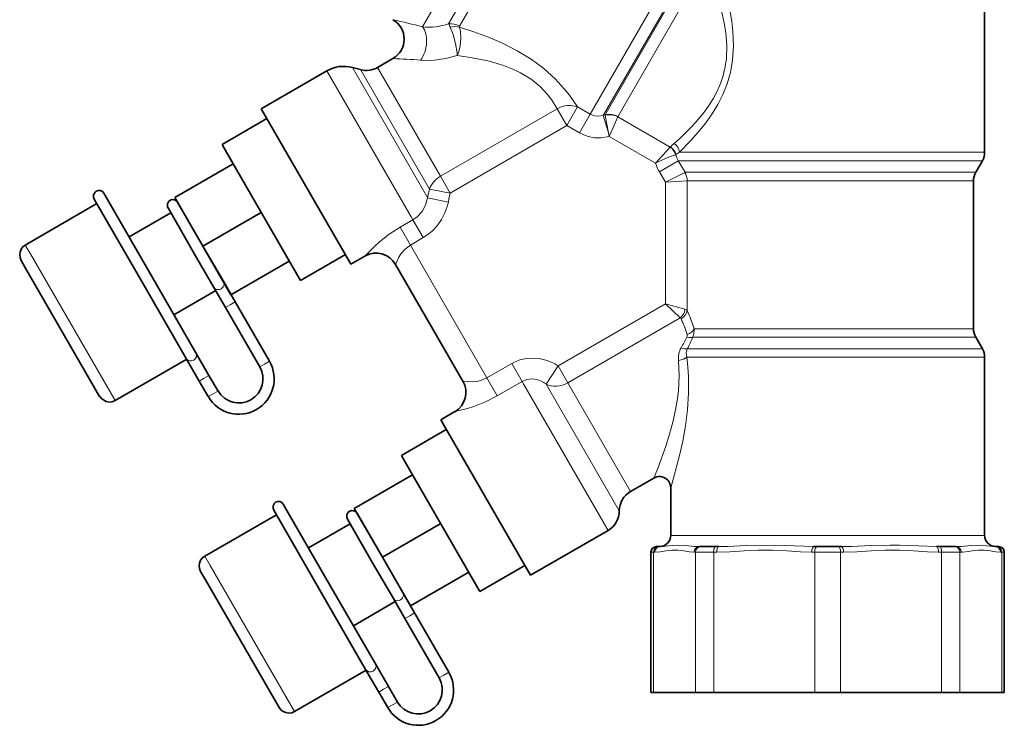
# Model space of a CAD drawing. Extents: x 1412 to 2174, y 162 to 935.
# Tile 2 of 10: x 1468 to 1644, y 409 to 535. Entities that reach past the tile are written whole.
import ezdxf

# ---------------------------------------------------------------- set-up
doc = ezdxf.new("R2010")
doc.units = 0

msp = doc.modelspace()

# ---------------------------------------------------------------- linework, layer by layer
at = {"color": 7, "lineweight": 13}
for p, q in [((1563.37, 574.29), (1539.72, 533.33)), ((1566.05, 571.39), (1544.4, 533.89)), ((1546.33, 533.46), (1567.39, 569.94)), ((1636.22, 509.48), (1585.33, 509.48)), ((1636.57, 510.98), (1585.58, 510.98)), ((1586.56, 507.41), (1635.17, 507.41)), ((1586.95, 505.91), (1634.82, 505.91)), ((1588.18, 479.52), (1634.82, 479.52)), ((1587.92, 478.02), (1635.17, 478.02)), ((1636.22, 475.95), (1586.97, 475.95)), ((1636.57, 474.45), (1586.87, 474.45)), ((1584, 442.71), (1636.57, 442.71))]:
    msp.add_line(p, q, dxfattribs=at)
at = {"color": 7, "lineweight": 13, "ltscale": 0.431395}
msp.add_line((1586.91, 547.64), (1569.65, 517.75), dxfattribs=at)
at = {"color": 7, "lineweight": 13, "ltscale": 0.378742}
msp.add_line((1587.14, 543.8), (1571.99, 517.56), dxfattribs=at)
at = {"color": 7, "lineweight": 13, "ltscale": 0.374201}
msp.add_line((1572.33, 517.66), (1587.3, 543.59), dxfattribs=at)
at = {"color": 7, "lineweight": 35, "ltscale": 0.396651}
for p, q in [((1640, 542.71), (1640, 510.98)), ((1640, 474.45), (1640, 442.71))]:
    msp.add_line(p, q, dxfattribs=at)
at = {"color": 7, "lineweight": 13, "ltscale": 0.360766}
msp.add_line((1574.58, 517.32), (1589.01, 542.32), dxfattribs=at)
at = {"color": 7, "lineweight": 35, "ltscale": 0.039483}
msp.add_line((1534.47, 527.67), (1531.74, 526.1), dxfattribs=at)
at = {"color": 7, "lineweight": 35, "ltscale": 0.168934}
msp.add_line((1522.68, 525.49), (1510.98, 518.73), dxfattribs=at)
at = {"color": 7, "lineweight": 13, "ltscale": 0.375516}
for p, q in [((1522.68, 525.49), (1537.7, 499.47)), ((1484.9, 466.72), (1469.88, 492.74)), ((1516.9, 411.3), (1501.88, 437.31))]:
    msp.add_line(p, q, dxfattribs=at)
at = {"color": 7, "lineweight": 13, "ltscale": 0.334272}
msp.add_line((1527.24, 526.09), (1540.61, 502.93), dxfattribs=at)
at = {"color": 7, "lineweight": 35, "ltscale": 0.018934}
msp.add_line((1528.7, 525.7), (1527.24, 526.09), dxfattribs=at)
at = {"color": 7, "lineweight": 13, "ltscale": 0.307232}
msp.add_line((1528.7, 525.7), (1540.99, 504.41), dxfattribs=at)
at = {"color": 7, "lineweight": 13, "ltscale": 0.279904}
for p, q in [((1531.74, 526.1), (1542.93, 506.7)), ((1576.84, 450.52), (1565.64, 469.91))]:
    msp.add_line(p, q, dxfattribs=at)
at = {"color": 7, "lineweight": 35, "ltscale": 0.375517}
msp.add_line((1510.98, 518.73), (1526, 492.71), dxfattribs=at)
at = {"color": 7, "lineweight": 13, "ltscale": 0.300668}
msp.add_line((1563.76, 518.73), (1542.93, 506.7), dxfattribs=at)
at = {"color": 7, "lineweight": 13, "ltscale": 0.043301}
for p, q in [((1563.76, 518.73), (1565.49, 515.73)), ((1542.93, 506.7), (1544.66, 503.7)), ((1565.64, 469.91), (1563.91, 472.91))]:
    msp.add_line(p, q, dxfattribs=at)
at = {"color": 7, "lineweight": 13, "ltscale": 0.047916}
for p, q in [((1567.41, 519.05), (1565.49, 515.73)), ((1569.65, 517.75), (1567.74, 514.43))]:
    msp.add_line(p, q, dxfattribs=at)
at = {"color": 7, "lineweight": 13, "ltscale": 0.032374}
for p, q in [((1569.65, 517.75), (1567.41, 519.05)), ((1567.74, 514.43), (1565.49, 515.73))]:
    msp.add_line(p, q, dxfattribs=at)
at = {"color": 7, "lineweight": 35, "ltscale": 0.115522}
for p, q in [((1503.98, 512.38), (1511.98, 517)), ((1517.98, 488.13), (1525.98, 492.75)), ((1535.98, 456.95), (1543.98, 461.57)), ((1549.98, 432.7), (1557.98, 437.32))]:
    msp.add_line(p, q, dxfattribs=at)
at = {"color": 7, "lineweight": 13, "ltscale": 0.004377}
msp.add_line((1572.33, 517.66), (1571.99, 517.56), dxfattribs=at)
at = {"color": 7, "lineweight": 13, "ltscale": 0.040299}
msp.add_line((1571.99, 517.56), (1572.9, 514.47), dxfattribs=at)
at = {"color": 7, "lineweight": 13, "ltscale": 0.001218}
msp.add_line((1572.34, 517.56), (1572.33, 517.66), dxfattribs=at)
at = {"color": 7, "lineweight": 13, "ltscale": 0.039299}
msp.add_line((1572.34, 517.56), (1572.9, 514.47), dxfattribs=at)
at = {"color": 7, "lineweight": 13, "ltscale": 0.0393}
msp.add_line((1574.58, 517.3), (1573.3, 514.42), dxfattribs=at)
at = {"color": 7, "lineweight": 13, "ltscale": 0.000322}
msp.add_line((1574.58, 517.3), (1574.58, 517.32), dxfattribs=at)
at = {"color": 7, "lineweight": 13, "ltscale": 0.134949}
msp.add_line((1583.93, 511.9), (1574.58, 517.3), dxfattribs=at)
at = {"color": 7, "lineweight": 13, "ltscale": 0.300667}
msp.add_line((1565.49, 515.73), (1544.66, 503.7), dxfattribs=at)
at = {"color": 7, "lineweight": 13, "ltscale": 0.008543}
msp.add_line((1572.9, 514.47), (1573.03, 513.8), dxfattribs=at)
at = {"color": 7, "lineweight": 35, "ltscale": 0.000357}
msp.add_line((1573.05, 513.84), (1573.02, 513.85), dxfattribs=at)
at = {"color": 7, "lineweight": 13, "ltscale": 0.008547}
msp.add_line((1573.3, 514.42), (1573.03, 513.8), dxfattribs=at)
at = {"color": 7, "lineweight": 13, "ltscale": 0.119507}
msp.add_line((1581.31, 509.02), (1573.03, 513.8), dxfattribs=at)
at = {"color": 7, "lineweight": 35, "ltscale": 0.021423}
for p, q in [((1504.83, 510.89), (1503.98, 512.38)), ((1536.83, 455.47), (1535.98, 456.95)), ((1501.02, 434.79), (1500.16, 436.28))]:
    msp.add_line(p, q, dxfattribs=at)
at = {"color": 7, "lineweight": 13, "ltscale": 0.048687}
msp.add_line((1581.31, 509.02), (1583.93, 511.9), dxfattribs=at)
at = {"color": 7, "lineweight": 13, "ltscale": 0.000472}
msp.add_line((1583.93, 511.9), (1583.95, 511.93), dxfattribs=at)
at = {"color": 7, "lineweight": 35, "ltscale": 0.328577}
for p, q in [((1517.98, 488.13), (1504.83, 510.89)), ((1482.16, 467.45), (1469.02, 490.22)), ((1549.98, 432.7), (1536.83, 455.47)), ((1514.16, 412.03), (1501.02, 434.79))]:
    msp.add_line(p, q, dxfattribs=at)
at = {"color": 7, "lineweight": 13, "ltscale": 0.04874}
msp.add_line((1585.33, 509.48), (1581.99, 507.48), dxfattribs=at)
at = {"color": 7, "lineweight": 13, "ltscale": 0.000878}
msp.add_line((1584.86, 510.54), (1584.92, 510.56), dxfattribs=at)
at = {"color": 7, "lineweight": 13, "ltscale": 0.030117}
msp.add_line((1586.56, 507.41), (1585.33, 509.48), dxfattribs=at)
at = {"color": 7, "lineweight": 13, "ltscale": 0.042232}
for p, q in [((1636.22, 509.48), (1639.6, 509.48)), ((1636.22, 475.95), (1639.6, 475.95))]:
    msp.add_line(p, q, dxfattribs=at)
at = {"color": 7, "lineweight": 13, "ltscale": 0.042845}
for p, q in [((1636.57, 510.98), (1640, 510.98)), ((1636.57, 474.45), (1640, 474.45)), ((1636.57, 442.71), (1640, 442.71))]:
    msp.add_line(p, q, dxfattribs=at)
at = {"color": 7, "lineweight": 35, "ltscale": 0.029904}
for p, q in [((1638.4, 507.41), (1639.6, 509.48)), ((1638.4, 478.02), (1639.6, 475.95))]:
    msp.add_line(p, q, dxfattribs=at)
at = {"color": 7, "lineweight": 35, "ltscale": 0.15}
for p, q in [((1505.98, 508.91), (1495.58, 502.91)), ((1510.98, 500.25), (1500.58, 494.25)), ((1515.98, 491.59), (1505.58, 485.59)), ((1537.98, 453.49), (1527.58, 447.49)), ((1542.98, 444.83), (1532.58, 438.83)), ((1547.98, 436.17), (1537.58, 430.17))]:
    msp.add_line(p, q, dxfattribs=at)
at = {"color": 7, "lineweight": 13, "ltscale": 0.026798}
msp.add_line((1583.09, 505.64), (1581.99, 507.48), dxfattribs=at)
at = {"color": 7, "lineweight": 13, "ltscale": 0.048304}
for p in [(1586.53, 507.39), (1586.94, 505.91)]:
    msp.add_line(p, (1583.09, 505.64), dxfattribs=at)
at = {"color": 7, "lineweight": 13, "ltscale": 0.000447}
msp.add_line((1586.53, 507.39), (1586.56, 507.41), dxfattribs=at)
at = {"color": 7, "lineweight": 13, "ltscale": 0.000109}
msp.add_line((1586.94, 505.91), (1586.95, 505.91), dxfattribs=at)
at = {"color": 7, "lineweight": 13, "ltscale": 0.289204}
msp.add_line((1586.94, 482.77), (1586.94, 505.91), dxfattribs=at)
at = {"color": 7, "lineweight": 13, "ltscale": 0.039784}
for p, q in [((1634.82, 505.91), (1638, 505.91)), ((1634.82, 479.52), (1638, 479.52))]:
    msp.add_line(p, q, dxfattribs=at)
at = {"color": 7, "lineweight": 13, "ltscale": 0.040401}
for p, q in [((1635.17, 507.41), (1638.4, 507.41)), ((1635.17, 478.02), (1638.4, 478.02))]:
    msp.add_line(p, q, dxfattribs=at)
at = {"color": 7, "lineweight": 35, "ltscale": 0.329904}
msp.add_line((1638, 505.91), (1638, 479.52), dxfattribs=at)
at = {"color": 7, "lineweight": 13, "ltscale": 0.012754}
msp.add_line((1540.77, 503.41), (1540.99, 504.41), dxfattribs=at)
at = {"color": 7, "lineweight": 13, "ltscale": 0.046771}
msp.add_line((1540.99, 504.41), (1544.66, 503.7), dxfattribs=at)
at = {"color": 7, "lineweight": 13, "ltscale": 0.2707}
msp.add_line((1583.09, 483.99), (1583.09, 505.64), dxfattribs=at)
at = {"color": 7, "lineweight": 35, "ltscale": 0.212016}
msp.add_line((1489.68, 487.96), (1481.2, 502.65), dxfattribs=at)
at = {"color": 7, "lineweight": 35, "ltscale": 0.2125}
for p, q in [((1491.41, 488.96), (1482.91, 503.68)), ((1523.41, 433.53), (1514.91, 448.26))]:
    msp.add_line(p, q, dxfattribs=at)
at = {"color": 7, "lineweight": 35, "ltscale": 0.125}
for p, q in [((1500.58, 494.25), (1495.58, 502.91)), ((1505.58, 485.59), (1500.58, 494.25)), ((1532.58, 438.83), (1527.58, 447.49)), ((1537.58, 430.17), (1532.58, 438.83))]:
    msp.add_line(p, q, dxfattribs=at)
at = {"color": 7, "lineweight": 13, "ltscale": 0.001034}
msp.add_line((1540.65, 502.86), (1540.61, 502.93), dxfattribs=at)
at = {"color": 7, "lineweight": 13, "ltscale": 0.007119}
msp.add_line((1540.77, 503.41), (1540.65, 502.86), dxfattribs=at)
at = {"color": 7, "lineweight": 13, "ltscale": 0.047175}
msp.add_line((1540.65, 502.86), (1544.35, 502.11), dxfattribs=at)
at = {"color": 7, "lineweight": 13, "ltscale": 0.007271}
msp.add_line((1544.46, 502.68), (1544.35, 502.11), dxfattribs=at)
at = {"color": 7, "lineweight": 13, "ltscale": 0.01306}
msp.add_line((1544.46, 502.68), (1544.66, 503.7), dxfattribs=at)
at = {"color": 7, "lineweight": 35, "ltscale": 0.184548}
for p, q in [((1468.9, 494.43), (1481.68, 501.82)), ((1484.9, 466.72), (1497.68, 474.1)), ((1500.9, 439.01), (1513.68, 446.39)), ((1516.9, 411.3), (1529.68, 418.68))]:
    msp.add_line(p, q, dxfattribs=at)
at = {"color": 7, "lineweight": 35, "ltscale": 0.1125}
for p, q in [((1498.85, 493.25), (1494.35, 501.05)), ((1530.85, 437.83), (1526.35, 445.62))]:
    msp.add_line(p, q, dxfattribs=at)
at = {"color": 7, "lineweight": 35, "ltscale": 0.001294}
msp.add_line((1496.03, 502.14), (1496.08, 502.05), dxfattribs=at)
at = {"color": 7, "lineweight": 35, "ltscale": 9e-05}
for p, q in [((1496.09, 502.04), (1496.09, 502.04)), ((1528.09, 446.61), (1528.09, 446.62))]:
    msp.add_line(p, q, dxfattribs=at)
at = {"color": 7, "lineweight": 35, "ltscale": 0.000919}
for p, q in [((1496.09, 502.04), (1496.12, 501.98)), ((1528.09, 446.62), (1528.12, 446.55))]:
    msp.add_line(p, q, dxfattribs=at)
at = {"color": 7, "lineweight": 35, "ltscale": 0.111501}
for p, q in [((1500.58, 494.25), (1496.12, 501.98)), ((1532.58, 438.83), (1528.12, 446.55))]:
    msp.add_line(p, q, dxfattribs=at)
at = {"color": 7, "lineweight": 35, "ltscale": 0.107345}
for p, q in [((1487.41, 495.89), (1494.85, 500.18)), ((1495.41, 482.03), (1502.85, 486.33)), ((1519.41, 440.46), (1526.85, 444.76)), ((1527.41, 426.61), (1534.85, 430.9))]:
    msp.add_line(p, q, dxfattribs=at)
at = {"color": 7, "lineweight": 13, "ltscale": 0.032882}
msp.add_line((1538.02, 498.93), (1535.74, 497.62), dxfattribs=at)
at = {"color": 7, "lineweight": 13, "ltscale": 0.007787}
for p, q in [((1538.02, 498.93), (1537.7, 499.47)), ((1557.82, 469.61), (1557.5, 470.15))]:
    msp.add_line(p, q, dxfattribs=at)
at = {"color": 7, "lineweight": 13, "ltscale": 0.045826}
for p, q in [((1538.02, 498.93), (1539.85, 495.76)), ((1535.74, 497.62), (1537.57, 494.44)), ((1557.5, 470.15), (1555.67, 473.32)), ((1553.07, 467.59), (1551.24, 470.77))]:
    msp.add_line(p, q, dxfattribs=at)
at = {"color": 7, "lineweight": 13, "ltscale": 0.032883}
msp.add_line((1539.85, 495.76), (1537.57, 494.44), dxfattribs=at)
at = {"color": 7, "lineweight": 13, "ltscale": 0.024484}
msp.add_line((1469.88, 492.74), (1468.9, 494.43), dxfattribs=at)
at = {"color": 7, "lineweight": 35, "ltscale": 0.092323}
for p, q in [((1504.28, 487.86), (1500.58, 494.25)), ((1502.54, 486.86), (1498.85, 493.25)), ((1534.54, 431.43), (1530.85, 437.83)), ((1536.28, 432.43), (1532.58, 438.83))]:
    msp.add_line(p, q, dxfattribs=at)
at = {"color": 7, "lineweight": 13, "ltscale": 0.341742}
msp.add_line((1537.57, 494.44), (1551.24, 470.77), dxfattribs=at)
at = {"color": 7, "lineweight": 35, "ltscale": 0.024483}
msp.add_line((1526, 492.71), (1526.98, 491.02), dxfattribs=at)
at = {"color": 7, "lineweight": 35, "ltscale": 0.036052}
for p, q in [((1529.48, 492.46), (1526.98, 491.02)), ((1542.98, 463.31), (1545.48, 464.75))]:
    msp.add_line(p, q, dxfattribs=at)
at = {"color": 7, "lineweight": 35, "ltscale": 0.021149}
msp.add_line((1469.02, 490.22), (1468.18, 491.68), dxfattribs=at)
at = {"color": 7, "lineweight": 35, "ltscale": 0.3}
msp.add_line((1534.94, 491), (1546.94, 470.21), dxfattribs=at)
at = {"color": 7, "lineweight": 35, "ltscale": 0.197952}
for p, q in [((1499.33, 475.25), (1491.41, 488.96)), ((1497.6, 474.25), (1489.68, 487.96)), ((1529.6, 418.82), (1521.68, 432.53)), ((1531.33, 419.82), (1523.41, 433.53))]:
    msp.add_line(p, q, dxfattribs=at)
at = {"color": 7, "lineweight": 35, "ltscale": 0.05129}
for p, q in [((1504.6, 483.3), (1502.54, 486.86)), ((1506.33, 484.3), (1504.28, 487.86)), ((1538.33, 428.88), (1536.28, 432.43)), ((1536.6, 427.88), (1534.54, 431.43))]:
    msp.add_line(p, q, dxfattribs=at)
at = {"color": 7, "lineweight": 13, "ltscale": 0.012501}
for p, q in [((1504.6, 483.3), (1505.46, 483.8)), ((1536.6, 427.88), (1537.46, 428.38))]:
    msp.add_line(p, q, dxfattribs=at)
at = {"color": 7, "lineweight": 35, "ltscale": 0.152714}
for p, q in [((1510.7, 472.72), (1504.6, 483.3)), ((1506.33, 484.3), (1512.44, 473.72))]:
    msp.add_line(p, q, dxfattribs=at)
at = {"color": 7, "lineweight": 13, "ltscale": 0.012499}
for p, q in [((1505.46, 483.8), (1506.33, 484.3)), ((1503.27, 468.43), (1502.4, 467.93)), ((1537.46, 428.38), (1538.33, 428.88)), ((1535.27, 413), (1534.4, 412.5))]:
    msp.add_line(p, q, dxfattribs=at)
at = {"color": 7, "lineweight": 13, "ltscale": 0.276819}
msp.add_line((1583.09, 483.99), (1563.91, 472.91), dxfattribs=at)
at = {"color": 7, "lineweight": 13, "ltscale": 0.045069}
for q in [(1585.68, 481.49), (1586.55, 482.99)]:
    msp.add_line((1583.09, 483.99), q, dxfattribs=at)
at = {"color": 7, "lineweight": 13, "ltscale": 0.289318}
msp.add_line((1585.68, 481.49), (1565.64, 469.91), dxfattribs=at)
at = {"color": 7, "lineweight": 35, "ltscale": 0.058221}
for p, q in [((1499.93, 470.21), (1497.6, 474.25)), ((1501.66, 471.21), (1499.33, 475.25)), ((1533.66, 415.79), (1531.33, 419.82)), ((1531.93, 414.79), (1529.6, 418.82))]:
    msp.add_line(p, q, dxfattribs=at)
at = {"color": 7, "lineweight": 13, "ltscale": 0.0125}
for p, q in [((1510.7, 472.72), (1511.57, 473.22)), ((1511.57, 473.22), (1512.44, 473.72)), ((1500.8, 470.71), (1499.93, 470.21)), ((1501.66, 471.21), (1500.8, 470.71)), ((1502.4, 467.93), (1501.54, 467.43)), ((1543.57, 417.8), (1544.44, 418.3)), ((1542.7, 417.3), (1543.57, 417.8)), ((1532.8, 415.29), (1531.93, 414.79)), ((1533.66, 415.79), (1532.8, 415.29)), ((1534.4, 412.5), (1533.54, 412))]:
    msp.add_line(p, q, dxfattribs=at)
at = {"color": 7, "lineweight": 13, "ltscale": 0.063948}
for p, q in [((1551.24, 470.77), (1555.67, 473.32)), ((1553.07, 467.59), (1557.5, 470.15))]:
    msp.add_line(p, q, dxfattribs=at)
at = {"color": 7, "lineweight": 13, "ltscale": 0.048412}
msp.add_line((1561.77, 469.68), (1563.91, 472.91), dxfattribs=at)
at = {"color": 7, "lineweight": 35, "ltscale": 0.040154}
for p, q in [((1503.27, 468.43), (1501.66, 471.21)), ((1499.93, 470.21), (1501.54, 467.43)), ((1535.27, 413), (1533.66, 415.79))]:
    msp.add_line(p, q, dxfattribs=at)
at = {"color": 7, "lineweight": 13, "ltscale": 0.375517}
msp.add_line((1572.84, 443.59), (1557.82, 469.61), dxfattribs=at)
at = {"color": 7, "lineweight": 13, "ltscale": 0.326555}
msp.add_line((1574.84, 447.06), (1561.77, 469.68), dxfattribs=at)
at = {"color": 7, "lineweight": 35, "ltscale": 0.024484}
msp.add_line((1543.96, 461.61), (1542.98, 463.31), dxfattribs=at)
at = {"color": 7, "lineweight": 35, "ltscale": 0.375516}
msp.add_line((1558.98, 435.59), (1543.96, 461.61), dxfattribs=at)
at = {"color": 7, "lineweight": 35, "ltscale": 0.060102}
msp.add_line((1576.84, 450.52), (1581, 452.92), dxfattribs=at)
at = {"color": 7, "lineweight": 35, "ltscale": 0.10599}
msp.add_line((1584, 451.19), (1584, 442.71), dxfattribs=at)
at = {"color": 7, "lineweight": 35, "ltscale": 0.212015}
msp.add_line((1521.68, 432.53), (1513.2, 447.22), dxfattribs=at)
at = {"color": 7, "lineweight": 35, "ltscale": 0.001293}
msp.add_line((1528.03, 446.71), (1528.08, 446.62), dxfattribs=at)
at = {"color": 7, "lineweight": 35, "ltscale": 0.2}
msp.add_line((1558.98, 435.59), (1572.84, 443.59), dxfattribs=at)
at = {"color": 7, "lineweight": 13, "ltscale": 0.005709}
msp.add_line((1580.49, 439.71), (1580.95, 439.71), dxfattribs=at)
at = {"color": 7, "lineweight": 35, "ltscale": 0.3125}
for p, q in [((1580.49, 414.71), (1580.49, 439.71)), ((1643.51, 414.71), (1643.51, 439.71))]:
    msp.add_line(p, q, dxfattribs=at)
at = {"color": 7, "lineweight": 13, "ltscale": 0.002825}
for p, q in [((1581.18, 439.71), (1580.95, 439.71)), ((1588.42, 439.71), (1588.2, 439.71))]:
    msp.add_line(p, q, dxfattribs=at)
at = {"color": 7, "lineweight": 13, "ltscale": 0.3125}
for p, q in [((1580.95, 414.71), (1580.95, 439.71)), ((1588.42, 414.71), (1588.42, 439.71)), ((1591.67, 414.71), (1591.67, 439.71)), ((1609.7, 414.71), (1609.7, 439.71)), ((1614.3, 414.71), (1614.3, 439.71)), ((1632.33, 414.71), (1632.33, 439.71)), ((1635.58, 414.71), (1635.58, 439.71)), ((1643.05, 414.71), (1643.05, 439.71))]:
    msp.add_line(p, q, dxfattribs=at)
at = {"color": 7, "lineweight": 35, "ltscale": 0.004758}
for p, q in [((1581.49, 440.71), (1581.88, 440.71)), ((1642.13, 440.71), (1642.51, 440.71))]:
    msp.add_line(p, q, dxfattribs=at)
at = {"color": 7, "lineweight": 35, "ltscale": 0.002825}
for p, q in [((1582.1, 440.71), (1581.88, 440.71)), ((1589.35, 440.71), (1589.12, 440.71))]:
    msp.add_line(p, q, dxfattribs=at)
at = {"color": 7, "lineweight": 13, "ltscale": 0.04059}
for p, q in [((1588.42, 439.71), (1591.67, 439.71)), ((1632.33, 439.71), (1635.58, 439.71))]:
    msp.add_line(p, q, dxfattribs=at)
at = {"color": 7, "lineweight": 35, "ltscale": 0.033825}
msp.add_line((1589.35, 440.71), (1592.05, 440.71), dxfattribs=at)
at = {"color": 7, "lineweight": 13, "ltscale": 0.00682}
for p, q in [((1592.21, 439.71), (1591.67, 439.71)), ((1609.7, 439.71), (1609.16, 439.71)), ((1614.84, 439.71), (1614.3, 439.71))]:
    msp.add_line(p, q, dxfattribs=at)
at = {"color": 7, "lineweight": 35, "ltscale": 0.00682}
for p, q in [((1592.6, 440.71), (1592.05, 440.71)), ((1610.09, 440.71), (1609.54, 440.71)), ((1614.46, 440.71), (1613.91, 440.71))]:
    msp.add_line(p, q, dxfattribs=at)
at = {"color": 7, "lineweight": 13, "ltscale": 0.057402}
msp.add_line((1609.7, 439.71), (1614.3, 439.71), dxfattribs=at)
at = {"color": 7, "lineweight": 35, "ltscale": 0.047835}
msp.add_line((1610.09, 440.71), (1613.91, 440.71), dxfattribs=at)
at = {"color": 7, "lineweight": 35, "ltscale": 0.006821}
msp.add_line((1631.95, 440.71), (1631.4, 440.71), dxfattribs=at)
at = {"color": 7, "lineweight": 13, "ltscale": 0.006821}
msp.add_line((1632.33, 439.71), (1631.79, 439.71), dxfattribs=at)
at = {"color": 7, "lineweight": 35, "ltscale": 0.033824}
msp.add_line((1631.95, 440.71), (1634.65, 440.71), dxfattribs=at)
at = {"color": 7, "lineweight": 35, "ltscale": 0.002824}
for p, q in [((1634.88, 440.71), (1634.65, 440.71)), ((1642.13, 440.71), (1641.9, 440.71))]:
    msp.add_line(p, q, dxfattribs=at)
at = {"color": 7, "lineweight": 13, "ltscale": 0.002824}
for p, q in [((1635.8, 439.71), (1635.58, 439.71)), ((1643.05, 439.71), (1642.82, 439.71))]:
    msp.add_line(p, q, dxfattribs=at)
at = {"color": 7, "lineweight": 13, "ltscale": 0.00571}
msp.add_line((1643.05, 439.71), (1643.51, 439.71), dxfattribs=at)
at = {"color": 7, "lineweight": 13, "ltscale": 0.024483}
msp.add_line((1501.88, 437.31), (1500.9, 439.01), dxfattribs=at)
at = {"color": 7, "lineweight": 35, "ltscale": 0.152713}
for p, q in [((1538.33, 428.88), (1544.44, 418.3)), ((1542.7, 417.3), (1536.6, 427.88))]:
    msp.add_line(p, q, dxfattribs=at)
at = {"color": 7, "lineweight": 35, "ltscale": 0.040155}
msp.add_line((1531.93, 414.79), (1533.54, 412), dxfattribs=at)
at = {"color": 7, "lineweight": 35, "ltscale": 0.005709}
msp.add_line((1580.49, 414.71), (1580.95, 414.71), dxfattribs=at)
at = {"color": 7, "lineweight": 35, "ltscale": 0.093381}
msp.add_line((1580.95, 414.71), (1588.42, 414.71), dxfattribs=at)
at = {"color": 7, "lineweight": 35, "ltscale": 0.04059}
for p, q in [((1588.42, 414.71), (1591.67, 414.71)), ((1632.33, 414.71), (1635.58, 414.71))]:
    msp.add_line(p, q, dxfattribs=at)
at = {"color": 7, "lineweight": 35, "ltscale": 0.22544}
msp.add_line((1591.67, 414.71), (1609.7, 414.71), dxfattribs=at)
at = {"color": 7, "lineweight": 35, "ltscale": 0.057402}
msp.add_line((1609.7, 414.71), (1614.3, 414.71), dxfattribs=at)
at = {"color": 7, "lineweight": 35, "ltscale": 0.225441}
msp.add_line((1614.3, 414.71), (1632.33, 414.71), dxfattribs=at)
at = {"color": 7, "lineweight": 35, "ltscale": 0.093379}
msp.add_line((1635.58, 414.71), (1643.05, 414.71), dxfattribs=at)
at = {"color": 7, "lineweight": 35, "ltscale": 0.00571}
msp.add_line((1643.05, 414.71), (1643.51, 414.71), dxfattribs=at)
at = {"color": 7, "lineweight": 13}
for points in [[(1592.96, 542.71), (1593.9, 539.4), (1594.64, 535.99), (1594.92, 534.26), (1595.11, 532.5), (1595.2, 529.95), (1595.03, 527.4), (1594.65, 525.21), (1594.07, 523.2), (1593.3, 521.28), (1592.39, 519.49), (1591.26, 517.65), (1590.07, 515.98), (1588.86, 514.48), (1587.66, 513.13), (1585.58, 510.98)], [(1591.2, 542.02), (1592.3, 538.88), (1593.21, 535.65), (1593.56, 534.01), (1593.82, 532.35), (1594.01, 529.98), (1593.93, 527.61), (1593.69, 525.99), (1593.31, 524.43), (1592.78, 522.92), (1592.26, 521.75), (1591.66, 520.64), (1590.86, 519.35), (1589.99, 518.14), (1588.53, 516.39), (1587.56, 515.35), (1585.74, 513.58), (1584.61, 512.56)], [(1545.95, 528.22), (1545.9, 528.71), (1545.64, 530.35), (1545.2, 531.96), (1544.7, 533.26)], [(1545.95, 528.22), (1546.13, 528.71), (1546.45, 529.97), (1546.6, 531.26), (1546.54, 532.49), (1546.34, 533.29)], [(1567.41, 519.05), (1565.96, 521.13), (1565.03, 522.28), (1563.41, 524.04), (1561.36, 525.89), (1559.09, 527.58), (1556.64, 529.08), (1554.1, 530.37), (1551.52, 531.49), (1548.92, 532.45), (1546.34, 533.29)], [(1545.95, 528.22), (1543.92, 527.68), (1541.89, 527.39), (1539.95, 527.35), (1539.39, 527.39)], [(1563.76, 518.73), (1562.74, 520.37), (1562.05, 521.28), (1560.77, 522.64), (1559.12, 523.99), (1557.23, 525.14), (1555.84, 525.81), (1554.39, 526.38), (1552.89, 526.86), (1551.38, 527.27), (1548.32, 527.88), (1545.95, 528.22)], [(1571.99, 517.56), (1571.19, 517.4), (1570.39, 517.46), (1569.65, 517.75)], [(1573.03, 513.8), (1571.57, 513.55), (1570.43, 513.57), (1569.3, 513.78), (1568.5, 514.06), (1567.74, 514.43)], [(1581.31, 509.02), (1581.79, 509.28), (1583.62, 510.12), (1584.86, 510.54)], [(1540.65, 502.86), (1540.3, 501.58), (1539.67, 500.44), (1538.8, 499.48), (1538.02, 498.93)], [(1544.35, 502.11), (1544.09, 501.12), (1543.74, 500.16), (1543.13, 498.97), (1542.36, 497.89), (1541.44, 496.92), (1540.68, 496.3), (1539.85, 495.76)], [(1535.74, 497.62), (1533.8, 496.36), (1532.06, 494.99), (1531.15, 494.16), (1529.48, 492.46)], [(1537.57, 494.44), (1536.64, 493.73), (1535.9, 492.86), (1535.53, 492.26), (1534.94, 491)], [(1586.87, 474.45), (1586.79, 475.22), (1586.97, 475.95)], [(1555.67, 473.32), (1556, 473.5), (1557.12, 473.96), (1558.3, 474.23), (1559.51, 474.31), (1560.77, 474.19), (1561.98, 473.87), (1563.13, 473.37)], [(1584, 451.19), (1584.58, 453.14), (1585.64, 457.19), (1586.15, 459.5), (1586.64, 462.23), (1587.01, 465.05), (1587.21, 468.02), (1587.2, 471.03), (1587.08, 472.75), (1586.87, 474.45)], [(1581, 452.92), (1581.76, 454.81), (1583.13, 458.59), (1583.81, 460.75), (1584.39, 462.86), (1584.88, 465.05), (1585.18, 466.75), (1585.39, 468.47), (1585.53, 471.2), (1585.4, 473.88)], [(1546.94, 470.21), (1548, 470.1), (1548.67, 470.09), (1549.4, 470.15), (1550.14, 470.31), (1551.24, 470.77)], [(1557.5, 470.15), (1558.35, 470.49), (1559.27, 470.6), (1560.2, 470.47), (1560.79, 470.26), (1561.35, 469.97)], [(1545.48, 464.75), (1547.79, 465.34), (1548.91, 465.7), (1550.99, 466.53), (1553.07, 467.59)], [(1589.12, 440.71), (1588.27, 440.74), (1586.65, 440.88), (1585.16, 440.96), (1583.52, 440.85), (1582.64, 440.74), (1582.1, 440.71)], [(1609.54, 440.71), (1606.05, 440.81), (1602.59, 440.94), (1597.52, 440.88), (1594.2, 440.74), (1592.6, 440.71)], [(1631.4, 440.71), (1628.15, 440.81), (1624.81, 440.94), (1623.13, 440.96), (1619.69, 440.88), (1616.23, 440.74), (1614.46, 440.71)], [(1637.58, 440.9), (1635.82, 440.75), (1634.88, 440.71)], [(1641.9, 440.71), (1641.41, 440.74), (1640.37, 440.86), (1639.28, 440.95), (1637.58, 440.9)], [(1588.2, 439.71), (1587.38, 439.77), (1586.35, 439.93), (1585.3, 440.06), (1584.26, 440.07), (1583.21, 439.95), (1582.15, 439.79), (1581.18, 439.71)], [(1609.16, 439.71), (1607.18, 439.77), (1604.69, 439.93), (1602.18, 440.06), (1599.65, 440.07), (1597.12, 439.95), (1594.57, 439.79), (1592.21, 439.71)], [(1631.79, 439.71), (1629.81, 439.77), (1627.32, 439.93), (1624.8, 440.06), (1622.28, 440.07), (1619.74, 439.95), (1617.2, 439.79), (1614.84, 439.71)], [(1638.14, 440), (1637.08, 439.84), (1636.03, 439.72), (1635.8, 439.71)], [(1642.82, 439.71), (1642, 439.77), (1640.97, 439.93), (1639.93, 440.06), (1638.88, 440.07), (1638.14, 440)]]:
    msp.add_lwpolyline(points, dxfattribs=at)
at = {"color": 7, "lineweight": 35}
for points in [[(1481.2, 502.65), (1481.09, 502.95), (1481.08, 503.4), (1481.34, 503.89), (1481.55, 504.05)], [(1494.36, 501.03), (1494.25, 501.31), (1494.25, 501.78), (1494.51, 502.25), (1494.72, 502.41)], [(1468.18, 491.68), (1467.97, 492.21), (1467.9, 492.7), (1467.97, 493.19), (1468.16, 493.7), (1468.48, 494.12), (1468.9, 494.43)], [(1482.14, 467.5), (1482.52, 467.03), (1483.34, 466.55), (1483.9, 466.45), (1484.41, 466.52), (1484.9, 466.72)], [(1513.2, 447.22), (1513.09, 447.53), (1513.08, 447.98), (1513.34, 448.46), (1513.55, 448.62)], [(1526.36, 445.61), (1526.25, 445.88), (1526.25, 446.36), (1526.51, 446.83), (1526.72, 446.99)], [(1500.9, 439.01), (1500.48, 438.69), (1500.16, 438.28), (1499.97, 437.77), (1499.9, 437.28), (1499.97, 436.78), (1500.17, 436.26)], [(1514.16, 412.04), (1514.5, 411.61), (1514.9, 411.3), (1515.36, 411.11), (1515.9, 411.03), (1516.41, 411.1), (1516.9, 411.3)]]:
    msp.add_lwpolyline(points, dxfattribs=at)
at = {"color": 7, "lineweight": 13}
for centre, radius, start, end in [((1506.81, 408.75), 128.86, 75.1992, 77.603), ((1544.67, 530.63), 3.27, 59.6089, 94.7484), ((1561.18, 541.33), 18.35, 203.9287, 206.114), ((1545.59, 529.97), 3.4, 77.3613, 105.1849), ((1546.48, 533.38), 0.169, 153.5781, 212.1317), ((1530.39, 414.92), 112.83, 85.4231, 87.9261), ((1573.03, 514.66), 3.08, 59.7345, 103.1505), ((1573.11, 514.49), 3.17, 62.4144, 104.0427), ((1582.78, 510.12), 2.11, 11.307, 57.2679), ((1589.85, 506.51), 8.01, 130.9221, 137.4198), ((1582.88, 510.14), 2.08, 11.6876, 59.0403), ((1583.43, 510.73), 2.17, 6.5441, 57.1641), ((1591.19, 501.45), 11.06, 120.468, 124.5252), ((1587.69, 511), 2.8, 188.9777, 212.7679), ((1587.88, 511), 6.86, 196.8173, 210.8788), ((1583.83, 505.85), 3.12, 1.1405, 29.7845), ((1583.86, 505.91), 3.09, 359.9387, 28.9915), ((1584.21, 483.34), 2.37, 308.5602, 351.4399), ((1586.34, 482.13), 0.877, 47.0724, 76.4479), ((1585.53, 481.15), 0.367, 24.8144, 64.5112), ((1567.45, 472.58), 20.37, 16.8434, 25.3659), ((1560.82, 470.93), 28.68, 17.4216, 24.3877), ((1585.48, 479.22), 2.72, 333.8595, 6.3171), ((1536.17, 504.52), 57.23, 330.263, 332.4401), ((1586.39, 478.31), 0.583, 332.0752, 17.3488), ((1532.28, 502.46), 60.78, 334.1364, 336.2878), ((1589.09, 474.29), 3.72, 150.2994, 186.3461), ((1559, 465.49), 8.9, 56.54, 62.3652), ((1558.67, 465.59), 5.14, 52.7779, 58.5084)]:
    msp.add_arc(centre, radius, start, end, dxfattribs=at)
at = {"color": 7, "lineweight": 35}
for centre, radius, start, end in [((1532.47, 531.14), 4, 300, 60), ((1525.68, 520.29), 6, 75, 120), ((1529.74, 529.56), 4, 255, 300), ((1637, 510.98), 3, 330, 0), ((1641, 505.91), 3, 150, 180), ((1482.05, 503.18), 1, 30, 120), ((1495.22, 501.55), 1, 36, 120), ((1531.48, 489), 4, 30, 120), ((1641, 479.52), 3, 180, 210), ((1637, 474.45), 3, 0, 30), ((1506.99, 470.58), 6.29, 210, 30), ((1506.99, 470.58), 4.29, 210, 30), ((1543.48, 468.21), 4, 300, 30), ((1582, 451.19), 2, 0, 120), ((1578.84, 447.06), 4, 120, 180), ((1514.05, 447.76), 1, 30, 120), ((1527.22, 446.12), 1, 36, 120), ((1570.84, 447.06), 4, 300, 0), ((1582, 442.71), 2, 270, 0), ((1642, 442.71), 2, 180, 270), ((1581.49, 439.71), 1, 90, 180), ((1642.51, 439.71), 1, 0, 90), ((1538.99, 415.15), 6.29, 210, 30), ((1538.99, 415.15), 4.29, 210, 30)]:
    msp.add_arc(centre, radius, start, end, dxfattribs=at)
at = {"color": 7, "lineweight": 13}
for centre, major_axis, ratio, start_param, end_param in [((1536.38, 553.68), (8.51, -19.6), 0.670724, 5.924007, 6.246729), ((1537.84, 530.07), (-0.88, -3.9), 0.63852, 0.965388, 2.68761), ((1565.49, 515.73), (3.5, 1.93), 0.865987, 0.608152, 1.587191), ((1544.66, 503.7), (-3.46, -2), 0.866025, 4.712389, 5.497787), ((1503.41, 487.36), (-0.866, -0.5), 0.820652, 6.283185, 9.424778), ((1585.01, 482.77), (1.8, 0.88), 0.845306, 4.772014, 5.7606), ((1586.35, 479.52), (1.9, 0.64), 0.589046, 4.830387, 5.763597), ((1586.34, 479.02), (1.84, -0.79), 0.379105, 5.18407, 5.889177), ((1585.39, 476.95), (1.8, -0.87), 0.28876, 5.112767, 5.89265), ((1498.47, 474.75), (0.866, 0.5), 0.931541, 3.141593, 6.283185), ((1585.07, 474.45), (1.97, 0.32), 0.309402, 4.829429, 5.801274), ((1563.91, 472.91), (3.46, 2), 0.866025, 3.665191, 4.712389), ((1581.88, 439.71), (0, -1), 0.92388, 3.141593, 4.712389), ((1582.1, 439.71), (0, -1), 0.92388, 3.141592, 4.712389), ((1589.12, 439.71), (0, -1), 0.92388, 3.141593, 4.712389), ((1589.35, 439.71), (0, -1), 0.92388, 3.141593, 4.712389), ((1592.05, 439.71), (0, -1), 0.382683, 3.141593, 4.712389), ((1592.6, 439.71), (0, -1), 0.382683, 3.141592, 4.712389), ((1609.54, 439.71), (0, -1), 0.382683, 3.141593, 4.712389), ((1610.09, 439.71), (0, -1), 0.382683, 3.141593, 4.712389), ((1613.91, 439.71), (0, -1), 0.382683, 1.570796, 3.141593), ((1614.46, 439.71), (0, -1), 0.382683, 1.570796, 3.141592), ((1631.4, 439.71), (0, -1), 0.382683, 1.570796, 3.141593), ((1631.95, 439.71), (0, -1), 0.382683, 1.570796, 3.141593), ((1634.65, 439.71), (0, -1), 0.92388, 1.570796, 3.141593), ((1634.88, 439.71), (0, -1), 0.92388, 1.570799, 3.141584), ((1641.9, 439.71), (0, -1), 0.92388, 1.570796, 3.141593), ((1642.13, 439.71), (0, -1), 0.92388, 1.570796, 3.141593), ((1535.41, 431.93), (-0.866, -0.5), 0.820652, 6.283185, 9.424778), ((1530.47, 419.32), (0.866, 0.5), 0.931541, 3.141593, 6.283185)]:
    msp.add_ellipse(centre, major_axis=major_axis, ratio=ratio, start_param=start_param, end_param=end_param, dxfattribs=at)

doc.saveas('drawing.dxf')
